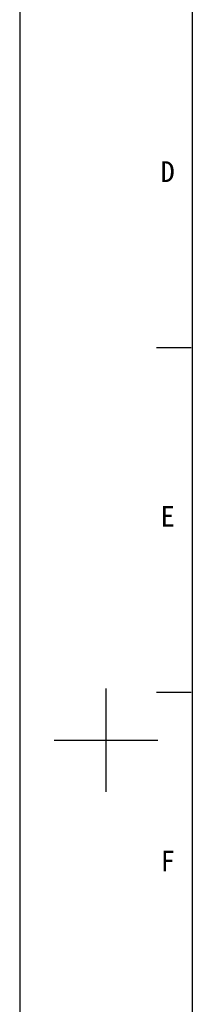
# Model space of a CAD drawing. Header units: millimetres. Extents: x 0 to 2731, y -3524 to -2222.
# Tile 27 of 221: x 0 to 25, y -2518 to -2375. Entities that reach past the tile are written whole.
import ezdxf

# ---------------------------------------------------------------- set-up
doc = ezdxf.new("R2010")
doc.units = ezdxf.units.MM
doc.header["$LTSCALE"] = 46.255
doc.layers.get('0').update_dxf_attribs({"linetype": 'CONTINUOUS'})
doc.styles.add('TEXTSTYLE_2', font='simfang.ttf')

msp = doc.modelspace()

# ---------------------------------------------------------------- linework, layer by layer
at = {"color": 7}
for p, q in [((0, -2222.462), (0, -2816.462)), ((25, -2232.462), (25, -2806.462)), ((19.834, -2422.462), (24.834, -2422.462)), ((12.5, -2486.963), (12.5, -2471.963)), ((19.834, -2472.462), (24.834, -2472.462)), ((5, -2479.463), (20, -2479.463))]:
    msp.add_line(p, q, dxfattribs=at)

# ---------------------------------------------------------------- texts
at = {"color": 3, "style": 'TEXTSTYLE_2'}
for s, p in [('D', (20.422, -2398.47)), ('E', (20.422, -2448.47)), ('F', (20.422, -2498.47))]:
    msp.add_text(s, height=3, dxfattribs=at).set_placement(p)

doc.saveas('drawing.dxf')
